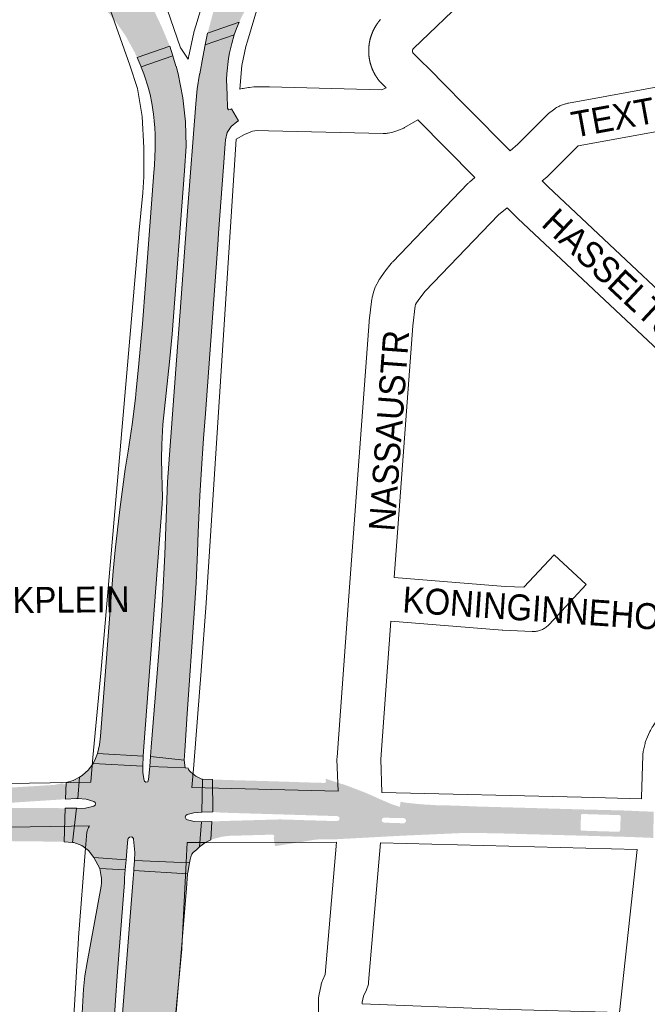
# Paper-space layout 'Layout1' of a CAD drawing. Header units: metres. Extents: x 123097 to 144122, y 392739 to 407589.
# Tile 246 of 256: x 132714 to 132901, y 398223 to 398516. Entities that reach past the tile are written whole.
import ezdxf
from ezdxf.enums import TextEntityAlignment as Align

# ---------------------------------------------------------------- set-up
doc = ezdxf.new("R2010")
doc.units = ezdxf.units.M
doc.header["$MEASUREMENT"] = 0
for name, color, linetype, lineweight in [('gs-anno-wegen algemeen tekst', 7, 'Continuous', 0), ('gs-knt-aanvullende hoofdweg', 7, 'Continuous', 0), ('gs-knt-hoofdweg', 7, 'Continuous', 0), ('gs-knt-wegen algemeen', 7, 'Continuous', 0), ('ir-ARC-asfalt-hoofdwegen-te inspecteren', 5, 'Continuous', 0)]:
    doc.layers.add(name, color=color, linetype=linetype, lineweight=lineweight)
doc.styles.add('Style-Arial', font='arial.ttf')

psp = doc.layouts.get("Layout1")

# ---------------------------------------------------------------- hatches: boundary and pattern name
at = {"layer": 'ir-ARC-asfalt-hoofdwegen-te inspecteren', "linetype": 'Continuous', "lineweight": 13}
h = psp.add_hatch(color=5, dxfattribs=at)
h.paths.add_polyline_path([(132749.08, 398504.881), (132748.255, 398506.58), (132745.727, 398511.189), (132742.752, 398515.522), (132739.359, 398519.537), (132736.403, 398522.46), (132733.225, 398525.14), (132731.05, 398526.831), (132725.079, 398531.033), (132718.718, 398534.619), (132712.033, 398537.554), (132709.26, 398538.53), (132705.95, 398547.811), (132711.5, 398546.141), (132715.763, 398544.553), (132714.974, 398546.706), (132713.305, 398552.085), (132712.183, 398557.604), (132711.618, 398563.207), (132711.453, 398566.5), (132707.16, 398564.631), (132700.85, 398562.321), (132698.154, 398570.84), (132700.49, 398572.115), (132702.88, 398573.621), (132704.953, 398574.989), (132706.969, 398576.441), (132708.924, 398577.973), (132710.815, 398579.584), (132712.637, 398581.273), (132714.384, 398583.039), (132716.062, 398584.871), (132717.677, 398586.758), (132719.528, 398589.063), (132721.312, 398591.421), (132722.993, 398593.854), (132724.533, 398596.379), (132725.517, 398598.174), (132726.438, 398600.001), (132727.206, 398601.656), (132728.34, 398604.388), (132729.337, 398607.173), (132730.572, 398610.916), (132740.1, 398614.111), (132737.58, 398604.441), (132740.628, 398605.656), (132743.947, 398606.819), (132747.353, 398607.694), (132751.717, 398608.379), (132756.13, 398608.594), (132758.92, 398608.58), (132756.75, 398612.721), (132754.58, 398617.341), (132753.9, 398618.981), (132763.109, 398622.093), (132764.27, 398620.121), (132765.185, 398618.739), (132767.11, 398616.043), (132769.16, 398613.439), (132771.328, 398610.934), (132773.651, 398608.506), (132776.258, 398606.047), (132780.223, 398602.55), (132781.584, 398601.429), (132782.987, 398600.362), (132785.477, 398598.596), (132788.013, 398596.897), (132790.609, 398595.29), (132793.274, 398593.802), (132796.001, 398592.428), (132798.781, 398591.166), (132801.609, 398590.017), (132804.517, 398588.97), (132807.78, 398579.291), (132803.46, 398580.581), (132797.695, 398582.474), (132798.991, 398579.06), (132800.525, 398574.098), (132801.424, 398568.983), (132801.672, 398563.795), (132801.612, 398562.102), (132807.36, 398565.541), (132811.34, 398567.758), (132814.41, 398558.002), (132813.19, 398557.181), (132810.42, 398555.136), (132807.72, 398553), (132805.071, 398550.8), (132803.779, 398549.661), (132802.542, 398548.463), (132800.438, 398546.23), (132798.437, 398543.904), (132795.544, 398540.327), (132792.7, 398536.71), (132790.857, 398534.259), (132789.059, 398531.775), (132787.312, 398529.255), (132786.355, 398527.786), (132782.632, 398521.73), (132779.446, 398515.375), (132770.06, 398512.101), (132772.288, 398520.407), (132769.773, 398519.966), (132766.167, 398519.438), (132762.537, 398519.113), (132756.497, 398519.02), (132753.972, 398519.096), (132756.35, 398514.111), (132758.8, 398508.221)])
h.paths.add_polyline_path([(132756.562, 398530.566), (132751.749, 398530.967), (132747.041, 398532.045), (132742.533, 398533.778), (132738.315, 398536.132), (132734.474, 398539.06), (132731.085, 398542.501), (132728.398, 398546.248), (132726.258, 398550.332), (132724.707, 398554.674), (132723.775, 398559.189), (132723.48, 398563.79), (132723.828, 398568.388), (132724.681, 398572.656), (132726.105, 398576.769), (132728.075, 398580.65), (132730.552, 398584.228), (132733.493, 398587.437), (132736.895, 398590.459), (132740.699, 398592.954), (132744.826, 398594.87), (132749.187, 398596.167), (132750.659, 398596.453), (132752.149, 398596.669), (132756.268, 398597.026), (132760.399, 398596.849), (132764.472, 398596.139), (132768.42, 398594.909), (132772.175, 398593.179), (132776.505, 398590.499), (132780.367, 398587.179), (132783.665, 398583.299), (132786.32, 398578.954), (132788.254, 398574.369), (132789.483, 398569.547), (132789.981, 398564.596), (132789.736, 398559.626), (132788.753, 398554.748), (132787.121, 398550.233), (132784.855, 398546), (132782.003, 398542.138), (132778.624, 398538.727), (132774.788, 398535.838), (132770.577, 398533.533), (132766.077, 398531.859), (132761.383, 398530.85)], flags=16)
for points in [[(132769.373, 398508.646), (132777.976, 398511.56), (132778.643, 398513.477), (132779.446, 398515.375), (132770.06, 398512.101)], [(132772.884, 398446.484), (132773.196, 398450.722), (132773.339, 398452.672), (132774.8, 398472.355), (132775.265, 398479.165), (132775.363, 398480.392), (132775.869, 398482.51), (132777.025, 398484.355), (132778.709, 398485.735), (132779.219, 398486.032), (132777.173, 398489.595), (132776.789, 398489.351), (132776.274, 398489.335), (132776, 398489.772), (132775.884, 398493.767), (132775.669, 398498.305), (132775.764, 398500), (132776.288, 398504.563), (132776.584, 398506.191), (132776.945, 398507.842), (132777.247, 398509.043), (132777.976, 398511.56), (132769.373, 398508.646), (132769.36, 398508.581), (132768.6, 398504.991), (132767.696, 398500), (132767.681, 398499.923), (132766.971, 398495.495), (132766.516, 398491.034), (132764.039, 398459.154), (132761.889, 398429.296), (132760.776, 398414.868), (132758.127, 398378.751), (132757.317, 398357.072), (132756.613, 398343.619), (132756.237, 398337.37), (132755.636, 398329.162), (132753.3, 398299.864), (132753.093, 398297.061), (132763.107, 398295.98), (132763.284, 398298.761), (132764.017, 398309.742), (132766.081, 398339.639), (132766.643, 398348.698), (132767.065, 398357.764), (132767.263, 398363.623), (132767.769, 398374.645), (132768.407, 398385.661), (132768.845, 398391.611), (132769.392, 398399.047)], [(132737.284, 398297.965), (132750.898, 398297.155), (132751.083, 398300.042), (132756.534, 398372.062), (132756.626, 398374.274), (132756.591, 398377.31), (132756.41, 398381.327), (132756.304, 398385.531), (132756.415, 398389.799), (132756.753, 398395.79), (132758.744, 398414.418), (132759.507, 398422.619), (132763.174, 398471.173), (132763.665, 398478.479), (132763.509, 398485.712), (132762.724, 398492.904), (132761.316, 398500), (132760.661, 398502.258), (132760.651, 398502.292), (132759.755, 398505.373), (132750.266, 398502.093), (132750.29, 398502.019), (132751.111, 398500), (132751.421, 398499.146), (132752.329, 398496.332), (132752.969, 398493.836), (132753.468, 398491.308), (132753.942, 398488.013), (132754.165, 398485.986), (132754.335, 398483.953), (132754.447, 398481.916), (132754.502, 398479.876), (132754.5, 398477.836), (132754.312, 398472.859), (132754.104, 398470.651), (132753.058, 398457.428), (132752.555, 398450.718), (132751.599, 398437.386), (132750.659, 398425.658), (132749.5, 398412.772), (132748.835, 398405.92), (132748.578, 398403.587), (132747.607, 398395.706), (132746.483, 398387.846), (132745.571, 398382.431), (132743.935, 398370.444), (132742.53, 398358.428), (132741.941, 398352.181), (132738.257, 398303.137), (132737.886, 398300.529)], [(132737.284, 398297.965), (132736.76, 398296.448), (132736.021, 398295.023), (132750.769, 398294.141), (132750.898, 398297.155)], [(132764.659, 398265.406), (132748.284, 398266.156), (132748.376, 398268.524), (132748.058, 398272.486), (132748.011, 398272.727), (132747.517, 398273.166), (132746.856, 398273.129), (132746.415, 398272.636), (132746.379, 398272.422), (132746.133, 398270.213), (132745.827, 398266.379), (132736.262, 398267.079), (132734.68, 398269.069), (132732.628, 398270.57), (132730.253, 398271.477), (132729.895, 398271.537), (132731.041, 398281.659), (132731.183, 398281.65), (132733.751, 398281.737), (132736.261, 398282.285), (132736.606, 398282.557), (132736.739, 398282.975), (132736.616, 398283.396), (132736.278, 398283.676), (132733.902, 398284.346), (132731.445, 398284.577), (132732.012, 398290.937), (132732.445, 398291.214), (132732.87, 398291.511), (132734.546, 398293.009), (132735.889, 398294.813), (132736.021, 398295.023), (132750.769, 398294.141), (132750.825, 398292.358), (132750.976, 398291.059), (132751.168, 398289.948), (132751.28, 398289.719), (132751.673, 398289.409), (132752.313, 398289.554), (132752.525, 398290.175), (132752.85, 398294.083), (132763.378, 398293.676), (132764.24, 398293.568), (132764.325, 398293.229), (132764.702, 398292.794), (132765.07, 398292.425), (132766.58, 398291.217), (132768.289, 398290.312), (132768.578, 398290.312), (132768.33, 398280.47), (132765.91, 398280.34), (132764.001, 398279.772), (132763.578, 398279.473), (132763.426, 398278.978), (132763.441, 398278.847), (132763.65, 398278.442), (132764.047, 398278.219), (132766.09, 398277.74), (132768.2, 398277.68), (132767.607, 398270.186), (132767.217, 398269.829), (132766.839, 398269.453), (132765.751, 398268.504), (132765.366, 398268.048), (132765.023, 398267.248), (132764.835, 398266.399)], [(132731.445, 398284.577), (132732.012, 398290.937), (132730.078, 398289.962), (132728.009, 398289.321), (132727.78, 398284.368), (132731.087, 398284.574)], [(132770.98, 398272.33), (132771.307, 398277.731), (132768.2, 398277.68), (132767.607, 398270.186), (132769.21, 398271.39)], [(132717.748, 398000), (132727.517, 398000), (132732.445, 398064.433), (132734.442, 398091.306), (132736.512, 398118.18), (132739.002, 398152.315), (132739.141, 398153.397), (132739.837, 398161.435), (132740.765, 398175.936), (132741.114, 398182.152), (132741.947, 398211.115), (132742.29, 398218.346), (132742.68, 398224.583), (132743.189, 398231.8), (132745.33, 398259.636), (132745.396, 398260.965), (132745.377, 398260.966), (132745.548, 398263.383), (132737.992, 398263.798), (132738.451, 398261.348), (132738.537, 398260.891), (132738.558, 398259.507), (132738.46, 398258.497), (132734.244, 398235.805), (132733.552, 398231.874), (132733.166, 398227.902), (132732.446, 398215.423), (132732.069, 398202.929), (132731.569, 398184.174), (132730.331, 398165.453)], [(132764.659, 398265.406), (132748.284, 398266.156), (132748.143, 398263.639), (132748.157, 398263.181), (132764.086, 398262.163), (132764.155, 398262.551)], [(132763.735, 398257.852), (132764.086, 398262.163), (132748.157, 398263.181), (132747.942, 398260.775), (132743.096, 398199.245), (132742.509, 398191.321), (132742.451, 398188.814), (132742.512, 398187.575), (132742.993, 398182.105), (132743.232, 398177.59), (132743.141, 398174.396), (132741.763, 398160.956), (132741.606, 398158.698), (132740.405, 398146.529), (132738.134, 398118.692), (132733.102, 398051.457), (132729.147, 398000), (132738.925, 398000), (132748.755, 398129.955), (132749.943, 398145.24), (132752.369, 398168.916), (132755.366, 398192.527), (132759.637, 398207.555), (132760.144, 398213.779), (132760.726, 398220.917)]]:
    psp.add_hatch(color=5, dxfattribs=at).paths.add_polyline_path(points, flags=0)
at = {"layer": 'ir-ARC-asfalt-hoofdwegen-te inspecteren', "linetype": 'Continuous', "lineweight": 13, "extrusion": (0, 0, -1)}
h = psp.add_hatch(color=5, dxfattribs=at)
h.paths.add_polyline_path([(-132790.095, 398270.401), (-132798.784, 398271.809), (-132802.419, 398272.385), (-132807.545, 398272.425), (-132812.085, 398272.669), (-132817.229, 398272.946), (-132827.748, 398273.511), (-132833.031, 398273.745), (-132845.079, 398274.279), (-132846.598, 398274.346), (-132849.906, 398274.353), (-132851.614, 398274.3), (-132860.332, 398274.127), (-132862.78, 398274.033), (-132864.92, 398273.976), (-132871.622, 398273.797), (-132896.134, 398273.123), (-132901.659, 398272.888), (-132902.514, 398272.852), (-132902.701, 398280.632), (-132898.475, 398280.804), (-132895.661, 398280.927), (-132893.246, 398281.033), (-132884.68, 398281.235), (-132881.719, 398281.311), (-132880.446, 398281.347), (-132871.917, 398281.588), (-132870.875, 398281.617), (-132867.906, 398281.705), (-132856.751, 398282.013), (-132854.127, 398282.082), (-132850.178, 398282.197), (-132843.653, 398282.457), (-132843.114, 398282.478), (-132838.211, 398282.572), (-132833.979, 398282.823), (-132829.342, 398283.269), (-132828.882, 398283.337), (-132828.157, 398283.47), (-132827.438, 398283.635), (-132827.192, 398282.093), (-132824.844, 398282.847), (-132822.579, 398283.821), (-132817.108, 398286.251), (-132811.244, 398288.491), (-132805.266, 398290.404), (-132805.05, 398290.153), (-132805.303, 398289.805), (-132805.195, 398289.388), (-132804.804, 398289.208), (-132800.077, 398289.337), (-132789.578, 398289.684), (-132774.802, 398290.113), (-132771.523, 398290.207), (-132771.653, 398280.572), (-132774.34, 398280.37), (-132808.578, 398279.341), (-132809.083, 398279.123), (-132809.303, 398278.62), (-132809.086, 398278.066), (-132808.533, 398277.845), (-132791.63, 398278.35), (-132774.29, 398277.87), (-132771.558, 398277.735), (-132771.307, 398277.731), (-132770.98, 398272.33), (-132774.31, 398273.21), (-132776.35, 398273.47), (-132789.37, 398273.84), (-132789.754, 398273.688), (-132789.905, 398273.303), (-132789.841, 398273.109), (-132789.685, 398272.977)])
h.paths.add_polyline_path([(-132892.396, 398274.677), (-132892.695, 398274.965), (-132892.696, 398274.991), (-132892.864, 398279.3), (-132892.865, 398279.319), (-132892.557, 398279.624), (-132881.379, 398279.97), (-132881.058, 398279.7), (-132881.057, 398279.666), (-132880.918, 398275.328), (-132881.21, 398275.007)], flags=16)
h.paths.add_polyline_path([(-132828.283, 398277.208), (-132828.527, 398277.247), (-132828.988, 398277.665), (-132828.989, 398278.288), (-132828.53, 398278.708), (-132828.386, 398278.742), (-132827.134, 398278.758), (-132823.785, 398278.834), (-132822.582, 398278.889), (-132822.033, 398278.671), (-132821.808, 398278.126), (-132822.006, 398277.621), (-132822.491, 398277.378), (-132823.723, 398277.352), (-132827.055, 398277.251)], flags=16)
at = {"layer": 'ir-ARC-asfalt-hoofdwegen-te inspecteren', "linetype": 'Continuous', "lineweight": 13}
h = psp.add_hatch(color=5, dxfattribs=at)
h.paths.add_polyline_path([(132663.109, 398276.707, 0.968907), (132662.846, 398275.871), (132654.053, 398277.599, 0.0332848), (132649.428, 398278.125), (132641.429, 398278.809), (132629.313, 398279.681), (132615.888, 398280.161), (132598.106, 398280.444), (132594.571, 398280.493), (132594.668, 398286.571), (132595.104, 398287.061), (132636.866, 398286.381), (132649.245, 398286.381), (132655.041, 398286.969), (132660.032, 398288.081), (132663.212, 398288.654, 0.697141), (132663.479, 398286.928), (132663.479, 398286.913), (132663.613, 398286.911, 0.0020057), (132663.62, 398286.911), (132663.642, 398286.911), (132664.229, 398286.903), (132664.229, 398286.91), (132679.016, 398286.886), (132679.016, 398286.885), (132679.766, 398286.885), (132679.766, 398286.892), (132693.89, 398287.149), (132694.265, 398287.156), (132694.265, 398287.159), (132702.248, 398287.375), (132709.993, 398287.736), (132709.993, 398287.734), (132710.743, 398287.768), (132710.742, 398287.774), (132724.539, 398288.616), (132727.105, 398289.149), (132727.186, 398288.757), (132727.92, 398288.909), (132727.841, 398289.291), (132728.009, 398289.321), (132727.78, 398284.368), (132725.485, 398284.212), (132711.758, 398283.326, 0.407875), (132711.053, 398282.515), (132711.061, 398282.444, 0.381563), (132711.849, 398281.793), (132725.444, 398281.709), (132727.73, 398281.679), (132727.394, 398271.721), (132724.668, 398271.755), (132722.801, 398271.775), (132722.801, 398271.782), (132722.051, 398271.79), (132722.051, 398271.784), (132706.906, 398271.95), (132706.906, 398271.95), (132706.156, 398271.958), (132706.156, 398271.958), (132693.813, 398272.093), (132687.563, 398272.351), (132681.105, 398273.227), (132680.295, 398273.384), (132680.295, 398273.386), (132679.559, 398273.528), (132679.558, 398273.526), (132668.668, 398275.632), (132668.669, 398275.636), (132667.933, 398275.778), (132667.932, 398275.774)])
h.paths.add_polyline_path([(132682.674, 398282.234), (132682.674, 398283.234), (132683.674, 398283.234), (132683.674, 398282.234)], flags=16)
h.paths.add_polyline_path([(132646.308, 398281.621), (132647.974, 398281.529), (132648.993, 398281.456), (132652.319, 398281.231), (132653.387, 398281.182), (132653.403, 398283.028), (132652.393, 398283.027), (132649.013, 398283.031), (132647.988, 398283.025), (132646.312, 398283.045, 0.2957489), (132645.906, 398282.65), (132645.914, 398282.022, 0.3257407)], flags=16)

# ---------------------------------------------------------------- linework, layer by layer
at = {"layer": 'gs-knt-aanvullende hoofdweg', "color": 7, "linetype": 'Continuous', "flags": 128}
for points in [[(132765.335, 398287.83), (132808.82, 398286.727)], [(132821.857, 398286.407), (132881.164, 398285.005), (132881.211, 398285.004), (132899.032, 398284.471)], [(132808.409, 398271.634), (132769.841, 398271.492), (132764.006, 398271.47)], [(132897.746, 398269.454), (132821.455, 398271.382)]]:
    psp.add_lwpolyline(points, dxfattribs=at)
at = {"layer": 'gs-knt-hoofdweg', "color": 7, "linetype": 'Continuous', "flags": 128}
for points in [[(132789.331, 398534.707), (132788.763, 398532.792), (132781.9, 398509.667), (132781.442, 398508.123), (132781.442, 398508.119), (132781.44, 398508.116)], [(132735.293, 398289.46), (132735.297, 398289.518), (132735.974, 398296.786), (132738.31, 398321.837), (132749.616, 398452.376), (132749.626, 398452.481), (132750.834, 398464.571), (132751.081, 398469.38), (132751.072, 398477.971), (132750.646, 398487.281), (132749.193, 398495.587), (132746.892, 398502.564), (132740.134, 398521.997)], [(132758.074, 398519.181), (132762.044, 398507.766), (132762.085, 398507.645), (132764.308, 398504.355), (132764.34, 398504.661), (132764.39, 398504.993), (132764.454, 398505.323), (132765.844, 398511.787), (132765.914, 398512.085), (132765.996, 398512.38), (132766.542, 398514.223), (132768.498, 398520.815)], [(132779.617, 398495.434), (132779.675, 398495.453), (132779.975, 398495.538), (132780.279, 398495.608), (132780.586, 398495.664), (132782.216, 398495.92), (132782.464, 398495.954), (132783.764, 398496.107), (132784.038, 398496.134), (132784.314, 398496.149), (132784.59, 398496.152), (132788.368, 398496.114), (132788.467, 398496.112), (132821.782, 398495.269), (132821.909, 398495.296), (132822.559, 398495.54), (132823.091, 398495.846), (132821.555, 398497.38), (132821.519, 398497.416), (132821.335, 398497.611), (132821.301, 398497.649), (132821.126, 398497.853), (132821.094, 398497.892), (132821.044, 398497.955), (132820.994, 398498.017), (132820.944, 398498.08), (132820.895, 398498.144), (132820.846, 398498.207), (132820.798, 398498.271), (132820.75, 398498.335), (132820.703, 398498.398), (132820.656, 398498.463), (132820.609, 398498.528), (132820.562, 398498.593), (132820.516, 398498.659), (132820.47, 398498.725), (132820.425, 398498.791), (132820.379, 398498.857), (132820.336, 398498.922), (132820.291, 398498.989), (132820.247, 398499.056), (132820.204, 398499.123), (132820.16, 398499.191), (132820.118, 398499.258), (132820.075, 398499.326), (132820.033, 398499.395), (132819.992, 398499.462), (132819.951, 398499.53), (132819.91, 398499.599), (132819.869, 398499.668), (132819.829, 398499.738), (132819.789, 398499.807), (132819.75, 398499.877), (132819.711, 398499.947), (132819.673, 398500.016), (132819.635, 398500.087), (132819.597, 398500.157), (132819.56, 398500.228), (132819.523, 398500.299), (132819.486, 398500.371), (132819.45, 398500.442), (132819.415, 398500.514), (132819.38, 398500.584), (132819.345, 398500.657), (132819.31, 398500.729), (132819.276, 398500.801), (132819.243, 398500.874), (132819.209, 398500.947), (132819.176, 398501.02), (132819.144, 398501.094), (132819.112, 398501.165), (132819.081, 398501.239), (132819.049, 398501.313), (132819.019, 398501.387), (132818.988, 398501.461), (132818.958, 398501.535), (132818.929, 398501.61), (132818.899, 398501.685), (132818.871, 398501.758), (132818.843, 398501.833), (132818.815, 398501.908), (132818.788, 398501.983), (132818.761, 398502.059), (132818.734, 398502.135), (132818.708, 398502.21), (132818.682, 398502.286), (132818.657, 398502.361), (132818.632, 398502.437), (132818.608, 398502.513), (132818.584, 398502.59), (132818.56, 398502.666), (132818.537, 398502.743), (132818.515, 398502.82), (132818.492, 398502.897), (132818.471, 398502.972), (132818.449, 398503.05), (132818.428, 398503.127), (132818.408, 398503.205), (132818.388, 398503.282), (132818.368, 398503.36), (132818.349, 398503.438), (132818.33, 398503.516), (132818.312, 398503.592), (132818.294, 398503.67), (132818.277, 398503.749), (132818.26, 398503.827), (132818.243, 398503.905), (132818.227, 398503.984), (132818.211, 398504.062), (132818.196, 398504.141), (132818.181, 398504.218), (132818.167, 398504.297), (132818.153, 398504.376), (132818.139, 398504.455), (132818.126, 398504.534), (132818.114, 398504.613), (132818.102, 398504.693), (132818.09, 398504.772), (132818.079, 398504.85), (132818.068, 398504.929), (132818.058, 398505.009), (132818.048, 398505.088), (132818.038, 398505.168), (132818.029, 398505.247), (132818.021, 398505.327), (132818.013, 398505.407), (132818.005, 398505.485), (132817.998, 398505.565), (132817.991, 398505.645), (132817.985, 398505.725), (132817.979, 398505.805), (132817.974, 398505.885), (132817.969, 398505.965), (132817.964, 398506.045), (132817.96, 398506.123), (132817.957, 398506.203), (132817.953, 398506.283), (132817.951, 398506.363), (132817.949, 398506.444), (132817.947, 398506.524), (132817.945, 398506.604), (132817.945, 398506.684), (132817.944, 398506.762), (132817.944, 398506.843), (132817.945, 398506.923), (132817.946, 398507.003), (132817.947, 398507.083), (132817.949, 398507.163), (132817.951, 398507.244), (132817.954, 398507.324), (132817.957, 398507.402), (132817.96, 398507.482), (132817.965, 398507.562), (132817.969, 398507.642), (132817.974, 398507.722), (132817.979, 398507.802), (132817.985, 398507.882), (132817.992, 398507.962), (132817.998, 398508.04), (132818.006, 398508.12), (132818.013, 398508.2), (132818.021, 398508.28), (132818.03, 398508.359), (132818.039, 398508.439), (132818.049, 398508.519), (132818.058, 398508.598), (132818.069, 398508.676), (132818.079, 398508.755), (132818.091, 398508.835), (132818.103, 398508.914), (132818.115, 398508.993), (132818.127, 398509.073), (132818.14, 398509.152), (132818.154, 398509.231), (132818.168, 398509.308), (132818.182, 398509.387), (132818.197, 398509.466), (132818.212, 398509.544), (132818.228, 398509.623), (132818.244, 398509.702), (132818.261, 398509.78), (132818.278, 398509.858), (132818.295, 398509.935), (132818.313, 398510.013), (132818.331, 398510.091), (132818.35, 398510.169), (132818.369, 398510.247), (132818.389, 398510.324), (132818.409, 398510.402), (132818.43, 398510.48), (132818.45, 398510.555), (132818.472, 398510.633), (132818.494, 398510.71), (132818.516, 398510.787), (132818.539, 398510.864), (132818.562, 398510.94), (132818.586, 398511.017), (132818.61, 398511.093), (132818.634, 398511.168), (132818.659, 398511.244), (132818.684, 398511.32), (132818.71, 398511.396), (132818.736, 398511.472), (132818.763, 398511.548), (132818.79, 398511.623), (132818.817, 398511.698), (132818.845, 398511.772), (132818.873, 398511.847), (132818.902, 398511.922), (132818.931, 398511.996), (132818.96, 398512.071), (132818.99, 398512.145), (132819.021, 398512.22), (132819.052, 398512.293), (132819.082, 398512.366), (132819.114, 398512.439), (132819.146, 398512.513), (132819.179, 398512.586), (132819.212, 398512.659), (132819.245, 398512.732), (132819.279, 398512.805), (132819.313, 398512.877), (132819.347, 398512.948), (132819.382, 398513.02), (132819.417, 398513.092), (132819.453, 398513.164), (132819.489, 398513.236), (132819.526, 398513.307), (132819.563, 398513.378), (132819.6, 398513.449), (132819.637, 398513.518), (132819.675, 398513.589), (132819.714, 398513.659), (132819.753, 398513.729), (132819.792, 398513.799), (132819.832, 398513.868), (132819.872, 398513.938), (132819.913, 398514.007), (132819.953, 398514.074), (132819.994, 398514.143), (132820.036, 398514.212), (132820.078, 398514.28), (132820.121, 398514.348), (132820.164, 398514.415), (132820.207, 398514.483), (132820.251, 398514.55), (132820.294, 398514.616), (132820.338, 398514.683), (132820.383, 398514.749), (132820.428, 398514.815), (132820.473, 398514.881), (132820.519, 398514.947), (132820.566, 398515.012), (132820.612, 398515.078), (132820.658, 398515.141), (132820.706, 398515.206), (132820.753, 398515.27), (132820.801, 398515.335), (132820.85, 398515.398), (132820.899, 398515.462), (132820.948, 398515.525), (132820.997, 398515.588), (132821.046, 398515.65), (132821.097, 398515.712), (132821.147, 398515.774), (132821.198, 398515.836), (132821.249, 398515.898), (132821.301, 398515.959), (132821.353, 398516.02), (132821.405, 398516.081), (132821.457, 398516.14)], [(132781.44, 398508.116), (132780.222, 398502.448), (132779.617, 398495.434)], [(132778.535, 398480.557), (132769.59, 398342.7), (132769.587, 398342.656), (132768.173, 398322.582), (132768.168, 398322.515), (132765.963, 398294.575), (132765.953, 398294.462), (132765.335, 398287.83)], [(132711.029, 397953.164), (132714.327, 397987.677), (132725.736, 398143.682), (132731.696, 398243.097), (132731.705, 398243.229), (132733.739, 398269.828), (132733.742, 398269.86), (132734.029, 398273.425), (132734.068, 398273.797), (132734.124, 398274.167), (132734.197, 398274.533), (132734.287, 398274.897), (132734.394, 398275.255), (132734.518, 398275.608), (132734.658, 398275.955), (132734.815, 398276.295), (132734.885, 398276.431)], [(132764.006, 398271.47), (132763.707, 398265.591), (132762.418, 398240.145), (132762.392, 398239.791), (132753.64, 398147.81), (132742.524, 397985.403), (132742.507, 397985.188), (132739.201, 397950.589), (132734.503, 397894.684), (132730.6, 397838.712), (132730.586, 397838.547), (132727.564, 397805.161)]]:
    psp.add_lwpolyline(points, dxfattribs=at)
at = {"layer": 'gs-knt-wegen algemeen', "color": 7, "linetype": 'Continuous', "flags": 128}
for points in [[(132847.415, 398523.102), (132831.238, 398507.547)], [(132831.235, 398507.543), (132831.222, 398507.527), (132831.208, 398507.51), (132831.195, 398507.493), (132831.182, 398507.475), (132831.17, 398507.457), (132831.157, 398507.44), (132831.145, 398507.421), (132831.134, 398507.403), (132831.123, 398507.384), (132831.112, 398507.365), (132831.101, 398507.346), (132831.091, 398507.327), (132831.081, 398507.307), (132831.072, 398507.287), (132831.063, 398507.268), (132831.054, 398507.248), (132831.046, 398507.227), (132831.038, 398507.207), (132831.031, 398507.186), (132831.023, 398507.166), (132831.017, 398507.145), (132831.01, 398507.124), (132831.004, 398507.103), (132830.999, 398507.082), (132830.994, 398507.061), (132830.989, 398507.04), (132830.985, 398507.018), (132830.981, 398506.997), (132830.977, 398506.975), (132830.974, 398506.954), (132830.972, 398506.932), (132830.969, 398506.91), (132830.967, 398506.888), (132830.966, 398506.867), (132830.965, 398506.845), (132830.964, 398506.823), (132830.964, 398506.801), (132830.964, 398506.779), (132830.965, 398506.758), (132830.966, 398506.736), (132830.967, 398506.714), (132830.969, 398506.692), (132830.971, 398506.671), (132830.974, 398506.649), (132830.977, 398506.627), (132830.981, 398506.606), (132830.985, 398506.584), (132830.989, 398506.563), (132830.993, 398506.542), (132830.999, 398506.52), (132831.004, 398506.499), (132831.01, 398506.478), (132831.016, 398506.457), (132831.023, 398506.437), (132831.03, 398506.416), (132831.038, 398506.395), (132831.045, 398506.375), (132831.054, 398506.355), (132831.062, 398506.335), (132831.071, 398506.315), (132831.081, 398506.295), (132831.09, 398506.276), (132831.101, 398506.256), (132831.11, 398506.238), (132838.304, 398499.05), (132838.335, 398499.018), (132838.338, 398499.016), (132838.34, 398499.013)], [(132831.235, 398507.543), (132831.231, 398507.541)], [(132831.238, 398507.547), (132831.237, 398507.545), (132831.235, 398507.543)], [(132831.238, 398507.547), (132831.237, 398507.545), (132831.235, 398507.543)], [(132859.994, 398477.141), (132862.291, 398479.078), (132871.298, 398488.085), (132871.475, 398488.256), (132871.659, 398488.42), (132871.848, 398488.577), (132872.044, 398488.726), (132873.261, 398489.622), (132873.492, 398489.784), (132873.73, 398489.936), (132873.974, 398490.078), (132874.224, 398490.208), (132874.48, 398490.328), (132874.74, 398490.437), (132875.005, 398490.535), (132876.433, 398491.025), (132876.666, 398491.1), (132876.901, 398491.166), (132877.139, 398491.223), (132877.378, 398491.271), (132933.244, 398501.459)], [(132838.34, 398499.013), (132858.712, 398478.351), (132859.994, 398477.141)], [(132963.218, 398493.786), (132963.078, 398493.742), (132962.773, 398493.662), (132962.464, 398493.598), (132937.504, 398489.002), (132937.493, 398489), (132880.196, 398478.55), (132880.173, 398478.543), (132880.156, 398478.53), (132871.302, 398469.676), (132871.103, 398469.484), (132870.895, 398469.302), (132869.53, 398468.151)], [(132849.512, 398469.138), (132832.596, 398486.295), (132828.593, 398483.99), (132828.359, 398483.861), (132828.12, 398483.742), (132827.876, 398483.633), (132827.627, 398483.535), (132826.033, 398482.937), (132825.736, 398482.834), (132825.434, 398482.746), (132825.129, 398482.672), (132823.777, 398482.379), (132823.472, 398482.32), (132823.164, 398482.276), (132822.855, 398482.247), (132822.544, 398482.233), (132822.233, 398482.233), (132788.187, 398483.095), (132784.874, 398483.128), (132784.112, 398483.038), (132783.38, 398482.923), (132781.038, 398481.946), (132778.535, 398480.557)], [(132808.82, 398286.727), (132808.52, 398296.208), (132808.517, 398296.436), (132808.522, 398296.664), (132808.535, 398296.892), (132812.058, 398344.741), (132812.058, 398344.744), (132818.099, 398426.246), (132818.129, 398426.554), (132818.925, 398433.069), (132818.965, 398433.346), (132819.017, 398433.621), (132819.08, 398433.893), (132819.463, 398435.39), (132819.547, 398435.686), (132819.644, 398435.977), (132819.755, 398436.264), (132819.879, 398436.545), (132820.016, 398436.82), (132820.846, 398438.389), (132820.97, 398438.611), (132821.102, 398438.829), (132821.242, 398439.041), (132822.523, 398440.897), (132822.638, 398441.058), (132822.757, 398441.215), (132824.655, 398443.635), (132824.793, 398443.806), (132824.938, 398443.972), (132825.088, 398444.133), (132847.429, 398467.345), (132847.593, 398467.509), (132847.763, 398467.668), (132847.939, 398467.821), (132849.512, 398469.138)], [(132869.53, 398468.151), (132871.301, 398466.369), (132929.093, 398412.139), (132963.105, 398381.341), (132964.606, 398380.151)], [(132859.094, 398460.181), (132856.567, 398458.064), (132834.698, 398435.343), (132833.126, 398433.338), (132832.175, 398431.96), (132831.885, 398431.412), (132831.798, 398431.072), (132831.072, 398425.129), (132825.521, 398350.238)], [(132955.94, 398370.406), (132954.851, 398371.268), (132954.686, 398371.404), (132954.524, 398371.546), (132920.311, 398402.527), (132920.226, 398402.605), (132862.309, 398456.952), (132862.147, 398457.11), (132859.094, 398460.181)], [(132899.032, 398284.471), (132899.064, 398284.984), (132899.44, 398297.33), (132899.456, 398297.625), (132899.485, 398297.919), (132899.527, 398298.211), (132899.583, 398298.501), (132900.11, 398300.951), (132900.172, 398301.214), (132900.246, 398301.475), (132900.33, 398301.732), (132900.425, 398301.986), (132900.53, 398302.235), (132901.437, 398304.267), (132901.562, 398304.53), (132901.698, 398304.787), (132902.24, 398305.758), (132902.367, 398305.975), (132902.502, 398306.186), (132903.474, 398307.648), (132903.61, 398307.845), (132903.753, 398308.036), (132903.902, 398308.222), (132955.94, 398370.406)], [(132882.598, 398348.175), (132871.61, 398336.306), (132871.392, 398336.082), (132871.163, 398335.867), (132870.924, 398335.665), (132870.675, 398335.474), (132870.417, 398335.295), (132870.151, 398335.128), (132869.878, 398334.975), (132869.597, 398334.835), (132869.31, 398334.709), (132869.018, 398334.596), (132868.72, 398334.498), (132868.418, 398334.415), (132868.112, 398334.346), (132867.803, 398334.292), (132867.492, 398334.252), (132867.179, 398334.228), (132866.866, 398334.219), (132866.552, 398334.225), (132857.863, 398334.6), (132857.626, 398334.615), (132824.561, 398337.253)], [(132824.561, 398337.253), (132821.545, 398296.28), (132821.544, 398296.275), (132821.857, 398286.407)], [(132641.178, 398289.027), (132651.39, 398288.701), (132710.977, 398289.025), (132729.368, 398289.354), (132735.293, 398289.46)], [(132734.885, 398276.431), (132729.601, 398276.336), (132711.17, 398276.006)], [(132803.001, 398217.341), (132803.001, 398224.663), (132803.006, 398224.921), (132803.021, 398225.178), (132803.047, 398225.435), (132803.083, 398225.69), (132803.128, 398225.943), (132803.772, 398229.154), (132803.831, 398229.417), (132803.9, 398229.678), (132803.981, 398229.937), (132804.072, 398230.191), (132804.173, 398230.442), (132804.285, 398230.687), (132805.043, 398232.269), (132808.409, 398271.634)], [(132821.455, 398271.382), (132817.914, 398229.973), (132817.883, 398229.681), (132817.838, 398229.39), (132817.78, 398229.101), (132817.709, 398228.815), (132817.625, 398228.533), (132817.528, 398228.255), (132817.419, 398227.982), (132817.298, 398227.714), (132816.377, 398225.793), (132816.021, 398224.016), (132816.021, 398223.502)], [(132816.021, 398223.502), (132856.159, 398221.924), (132892.504, 398220.922), (132897.746, 398269.454)]]:
    psp.add_lwpolyline(points, dxfattribs=at)
psp.add_lwpolyline([(132825.521, 398350.238), (132858.543, 398347.603), (132864.103, 398347.363), (132873.043, 398357.02, -0.3683495), (132873.056, 398357.021), (132882.597, 398348.188, -0.3683511), (132882.598, 398348.175)], format="xyb", dxfattribs=at)
at = {"layer": 'ir-ARC-asfalt-hoofdwegen-te inspecteren', "color": 5, "linetype": 'Continuous', "lineweight": 13, "flags": 128}
for points in [[(132769.373, 398508.646), (132777.976, 398511.56), (132778.643, 398513.477), (132779.446, 398515.375), (132770.06, 398512.101)], [(132772.884, 398446.484), (132773.196, 398450.722), (132773.339, 398452.672), (132774.8, 398472.355), (132775.265, 398479.165), (132775.363, 398480.392), (132775.869, 398482.51), (132777.025, 398484.355), (132778.709, 398485.735), (132779.219, 398486.032), (132777.173, 398489.595), (132776.789, 398489.351), (132776.274, 398489.335), (132776, 398489.772), (132775.884, 398493.767), (132775.669, 398498.305), (132775.764, 398500), (132776.288, 398504.563), (132776.584, 398506.191), (132776.945, 398507.842), (132777.247, 398509.043), (132777.976, 398511.56), (132769.373, 398508.646), (132769.36, 398508.581), (132768.6, 398504.991), (132767.696, 398500), (132767.681, 398499.923), (132766.971, 398495.495), (132766.516, 398491.034), (132764.039, 398459.154), (132761.889, 398429.296), (132760.776, 398414.868), (132758.127, 398378.751), (132757.317, 398357.072), (132756.613, 398343.619), (132756.237, 398337.37), (132755.636, 398329.162), (132753.3, 398299.864), (132753.093, 398297.061), (132763.107, 398295.98), (132763.284, 398298.761), (132764.017, 398309.742), (132766.081, 398339.639), (132766.643, 398348.698), (132767.065, 398357.764), (132767.263, 398363.623), (132767.769, 398374.645), (132768.407, 398385.661), (132768.845, 398391.611), (132769.392, 398399.047)], [(132759.755, 398505.373), (132758.8, 398508.221), (132749.08, 398504.881), (132750.266, 398502.093)], [(132737.284, 398297.965), (132750.898, 398297.155), (132751.083, 398300.042), (132756.534, 398372.062), (132756.626, 398374.274), (132756.591, 398377.31), (132756.41, 398381.327), (132756.304, 398385.531), (132756.415, 398389.799), (132756.753, 398395.79), (132758.744, 398414.418), (132759.507, 398422.619), (132763.174, 398471.173), (132763.665, 398478.479), (132763.509, 398485.712), (132762.724, 398492.904), (132761.316, 398500), (132760.661, 398502.258), (132760.651, 398502.292), (132759.755, 398505.373), (132750.266, 398502.093), (132750.29, 398502.019), (132751.111, 398500), (132751.421, 398499.146), (132752.329, 398496.332), (132752.969, 398493.836), (132753.468, 398491.308), (132753.942, 398488.013), (132754.165, 398485.986), (132754.335, 398483.953), (132754.447, 398481.916), (132754.502, 398479.876), (132754.5, 398477.836), (132754.312, 398472.859), (132754.104, 398470.651), (132753.058, 398457.428), (132752.555, 398450.718), (132751.599, 398437.386), (132750.659, 398425.658), (132749.5, 398412.772), (132748.835, 398405.92), (132748.578, 398403.587), (132747.607, 398395.706), (132746.483, 398387.846), (132745.571, 398382.431), (132743.935, 398370.444), (132742.53, 398358.428), (132741.941, 398352.181), (132738.257, 398303.137), (132737.886, 398300.529)], [(132737.284, 398297.965), (132736.76, 398296.448), (132736.021, 398295.023), (132750.769, 398294.141), (132750.898, 398297.155)], [(132763.378, 398293.676), (132763.107, 398295.98), (132753.093, 398297.061), (132752.85, 398294.083)], [(132764.24, 398293.568), (132763.378, 398293.676), (132752.85, 398294.083), (132752.525, 398290.175), (132752.313, 398289.554), (132751.673, 398289.409), (132751.28, 398289.719), (132751.168, 398289.948), (132750.976, 398291.059), (132750.825, 398292.358), (132750.769, 398294.141), (132736.021, 398295.023), (132735.889, 398294.813), (132734.546, 398293.009), (132732.87, 398291.511), (132732.445, 398291.214), (132732.012, 398290.937), (132731.445, 398284.577), (132733.902, 398284.346), (132736.278, 398283.676), (132736.616, 398283.396), (132736.739, 398282.975), (132736.606, 398282.557), (132736.261, 398282.285), (132733.751, 398281.737), (132731.183, 398281.65), (132731.041, 398281.659), (132729.895, 398271.537), (132730.253, 398271.477), (132732.628, 398270.57), (132734.68, 398269.069), (132736.262, 398267.079), (132745.827, 398266.379), (132746.133, 398270.213), (132746.379, 398272.422), (132746.415, 398272.636), (132746.856, 398273.129), (132747.517, 398273.166), (132748.011, 398272.727), (132748.058, 398272.486), (132748.376, 398268.524), (132748.284, 398266.156), (132764.659, 398265.406), (132764.835, 398266.399), (132765.023, 398267.248), (132765.366, 398268.048), (132765.751, 398268.504), (132766.839, 398269.453), (132767.217, 398269.829), (132767.607, 398270.186), (132768.2, 398277.68), (132766.09, 398277.74), (132764.047, 398278.219), (132763.65, 398278.442), (132763.441, 398278.847), (132763.426, 398278.978), (132763.578, 398279.473), (132764.001, 398279.772), (132765.91, 398280.34), (132768.33, 398280.47), (132768.578, 398290.312), (132768.289, 398290.312), (132766.58, 398291.217), (132765.07, 398292.425), (132764.702, 398292.794), (132764.325, 398293.229)], [(132737.992, 398263.798), (132745.548, 398263.383), (132745.827, 398266.379), (132736.262, 398267.079)], [(132764.659, 398265.406), (132748.284, 398266.156), (132748.143, 398263.639), (132748.157, 398263.181), (132764.086, 398262.163), (132764.155, 398262.551)]]:
    psp.add_lwpolyline(points, close=True, dxfattribs=at)
at = {"layer": 'ir-ARC-asfalt-hoofdwegen-te inspecteren', "color": 5, "linetype": 'Continuous', "lineweight": 13}
for points in [[(132731.445, 398284.577), (132732.012, 398290.937), (132730.078, 398289.962), (132728.009, 398289.321), (132727.78, 398284.368), (132731.087, 398284.574)], [(132771.523, 398290.207), (132768.578, 398290.312), (132768.33, 398280.47), (132771.653, 398280.572)], [(132727.394, 398271.721), (132729.895, 398271.537), (132731.041, 398281.659), (132727.73, 398281.679)], [(132770.98, 398272.33), (132771.307, 398277.731), (132768.2, 398277.68), (132767.607, 398270.186), (132769.21, 398271.39)]]:
    psp.add_lwpolyline(points, close=True, dxfattribs=at)
at = {"layer": 'ir-ARC-asfalt-hoofdwegen-te inspecteren', "color": 5, "linetype": 'Continuous', "lineweight": 13, "flags": 128}
for points in [[(132742.29, 398218.346), (132742.68, 398224.583), (132743.189, 398231.8), (132745.33, 398259.636), (132745.396, 398260.965), (132745.377, 398260.966), (132745.548, 398263.383), (132737.992, 398263.798), (132738.451, 398261.348), (132738.537, 398260.891), (132738.558, 398259.507), (132738.46, 398258.497), (132734.244, 398235.805), (132733.552, 398231.874), (132733.166, 398227.902), (132732.446, 398215.423)], [(132760.726, 398220.917), (132763.735, 398257.852), (132764.086, 398262.163), (132748.157, 398263.181), (132747.942, 398260.775), (132743.096, 398199.245)]]:
    psp.add_lwpolyline(points, dxfattribs=at)
at = {"layer": 'ir-ARC-asfalt-hoofdwegen-te inspecteren', "color": 5, "linetype": 'Continuous', "lineweight": 13}
for points in [[(132759.755, 398505.373), (132758.8, 398508.221), (132750.266, 398502.093), (132749.08, 398504.881)], [(132763.378, 398293.676), (132763.107, 398295.98), (132752.85, 398294.083), (132753.093, 398297.061)]]:
    psp.add_solid(points, dxfattribs=at)
at = {"layer": 'ir-ARC-asfalt-hoofdwegen-te inspecteren', "color": 5, "linetype": 'Continuous', "lineweight": 13, "extrusion": (0, 0, -1)}
for points in [[(-132771.523, 398290.207), (-132768.578, 398290.312), (-132771.653, 398280.572), (-132768.33, 398280.47)], [(-132727.394, 398271.721), (-132729.895, 398271.537), (-132727.73, 398281.679), (-132731.041, 398281.659)], [(-132737.992, 398263.798), (-132745.548, 398263.383), (-132736.262, 398267.079), (-132745.827, 398266.379)]]:
    psp.add_solid(points, dxfattribs=at)

# ---------------------------------------------------------------- texts
at = {"layer": 'gs-anno-wegen algemeen tekst', "color": 7, "style": 'Style-Arial', "width": 0.909091}
for s, rotation, p in [('TEXTIELSTR', 10.45143, (132907.435, 398490.135)), ('HASSELTSTR', 316.96151, (132894.98, 398435.922)), ('NASSAUSTR', 85.79637, (132823.971, 398393.929)), ('F.V.SPAENDONCKPLEIN', 0.49174, (132689.509, 398343.348)), ('KONINGINNEHOF', 356.07771, (132869.266, 398340.95))]:
    psp.add_text(s, height=7.7, rotation=rotation, dxfattribs=at).set_placement(p, align=Align.MIDDLE_CENTER)

doc.saveas('drawing.dxf')
